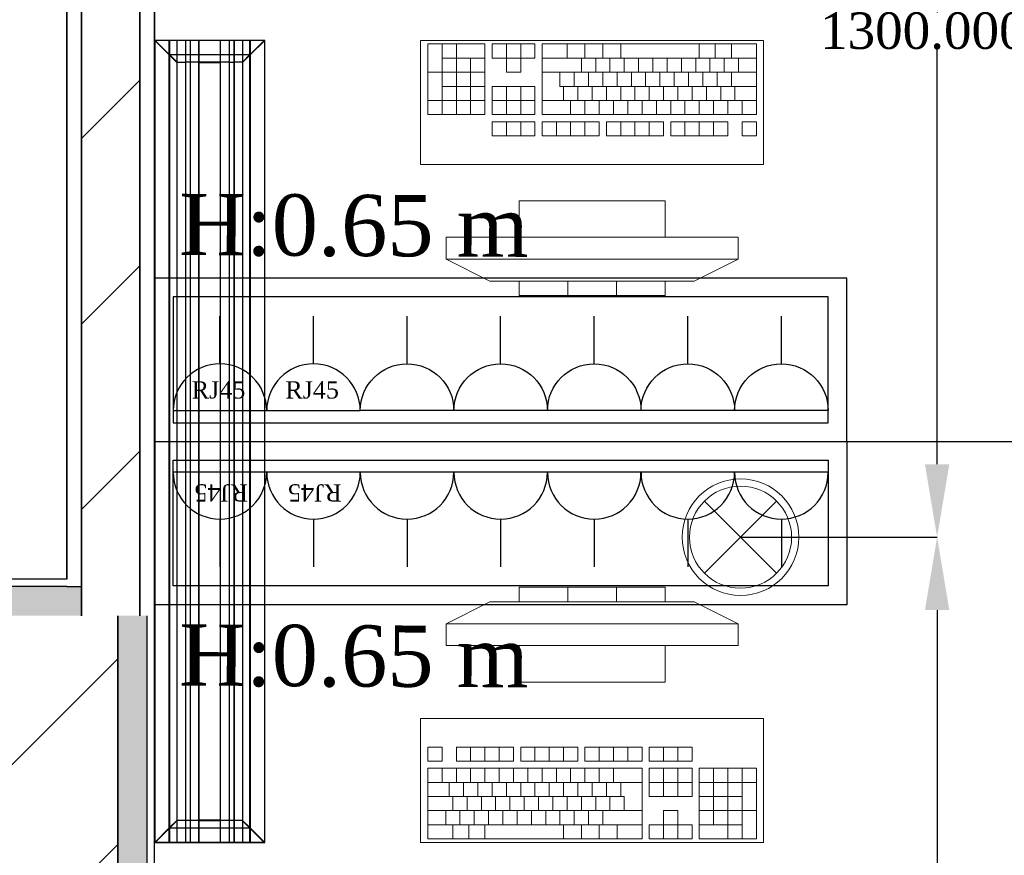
# Model space of a CAD drawing. Header units: inches. Extents: x -78787 to 29484, y -9517 to 23232.
# Tile 15 of 256: x -18879 to -17529, y 587 to 1733. Entities that reach past the tile are written whole.
import ezdxf

# ---------------------------------------------------------------- set-up
doc = ezdxf.new("R2010")
doc.units = ezdxf.units.IN
doc.header["$MEASUREMENT"] = 0
for name, color, linetype in [('- განათება', 7, 'Continuous'), ('- მექანიკური ნაწილი', 7, 'Continuous'), ('- საშტეფცელო როზეტები', 7, 'Continuous'), ('Edges', 7, 'Continuous'), ('New_Structural - Bearing', 7, 'Continuous'), ('Structural - Bearing', 7, 'Continuous')]:
    doc.layers.add(name, color=color, linetype=linetype)
for name, color, linetype, lineweight in [('New_Interior - Furniture _Pen_No__1', 7, 'Continuous', 13), ('New_Structural - Bearing_Pen_No__6', 5, 'Continuous', 35), ('Structural - Bearing_Pen_No__27', 7, 'Continuous', 35)]:
    doc.layers.add(name, color=color, linetype=linetype, lineweight=lineweight)
for name, color, linetype, lineweight, true_color in [('New_Interior - Lamp_Pen_No__77', 7, 'Continuous', 20, 0xffeb28), ('New_Structural - Bearing_Pen_No__255', 7, 'Continuous', 13, 0xe8e8e8), ('New_Structural - Bearing_Pen_No__5', 7, 'Continuous', 25, 0x40a5ff), ('New_Structural - Bearing_Pen_No__57', 7, 'Continuous', 25, 0xdcd214)]:
    doc.layers.add(name, color=color, linetype=linetype, lineweight=lineweight, true_color=true_color)
doc.styles.get("Standard").update_dxf_attribs({"font": 'arial.ttf'})
doc.dimstyles.get("Standard").update_dxf_attribs({"dimtxt": 0.18, "dimasz": 0.18, "dimexe": 0.18, "dimexo": 0.0625, "dimgap": 0.09, "dimtad": 0, "dimtih": 1, "dimtoh": 1, "dimdec": 4, "dimzin": 0, "dimdsep": 46, "dimtxsty": 'Standard', "dimcen": 0.09, "dimadec": 0, "dimazin": 0, "dimtfac": 1, "dimtdec": 4, "dimtofl": 0, "dimtmove": 0, "dimatfit": 3, "dimfxl": 1, "dimtolj": 1, "dimtzin": 0, "dimarcsym": 0})
pattern_1 = [(45, (0, 0), (-127.2792, 127.2792), [])]

# ---------------------------------------------------------------- blocks, each defined once
blk = doc.blocks.new('Wall_18', base_point=(-44284.2, 16266.1))
at = {"layer": 'Structural - Bearing', "linetype": 'Continuous', "lineweight": 0, "true_color": 0x000000}
h = blk.add_hatch(dxfattribs=at)
h.set_pattern_fill('MASONRY_BLOCK', color=18, style=0, pattern_type=2)
h.set_pattern_definition(pattern_1)
h.paths.add_polyline_path([(-44084.2, 16266.1), (-44084.2, 21935.2), (-44284.2, 21935.2), (-44284.2, 16266.1)])
at = {"layer": 'Structural - Bearing_Pen_No__27', "color": 7, "linetype": 'Continuous', "lineweight": 35, "flags": 128}
blk.add_lwpolyline([(-44084.2, 16266.1), (-44084.2, 21935.2)], dxfattribs=at)
blk = doc.blocks.new('Wall_92', base_point=(-44034.1, 21935.2))
at = {"layer": 'New_Structural - Bearing_Pen_No__57', "linetype": 'Continuous', "lineweight": 25, "true_color": 0xdcd214}
h = blk.add_hatch(dxfattribs=at)
h.set_pattern_fill('MASONRY_BLOCK', color=52, style=0, pattern_type=2)
h.set_pattern_definition(pattern_1)
h.paths.add_polyline_path([(-44134.1, 21976.9), (-44054.1, 21943.6), (-44054.1, 23994.3), (-44134.1, 23994.3)])
h = blk.add_hatch(dxfattribs=at)
h.set_pattern_fill('MASONRY_BLOCK', color=52, style=0, pattern_type=2)
h.set_pattern_definition(pattern_1)
h.paths.add_polyline_path([(-44134.1, 21975.2), (-44130.1, 21975.2), (-44134.1, 21976.9)])
h = blk.add_hatch(dxfattribs=at)
h.set_pattern_fill('MASONRY_BLOCK', color=52, style=0, pattern_type=2)
h.set_pattern_definition(pattern_1)
h.paths.add_polyline_path([(-44054.1, 21943.6), (-44130.1, 21975.2), (-44134.1, 21975.2), (-44134.1, 21935.2), (-44054.1, 21935.2)])
at = {"layer": 'New_Structural - Bearing_Pen_No__5', "color": 161, "linetype": 'Continuous', "lineweight": 25, "true_color": 0x40a5ff}
blk.add_line((-44154.1, 21975.2), (-44134.1, 21975.2), dxfattribs=at)
at = {"layer": 'New_Structural - Bearing_Pen_No__6', "color": 5, "linetype": 'Continuous', "lineweight": 35}
for p, q in [((-44134.1, 23994.3), (-44134.1, 21976.9)), ((-44054.1, 21943.6), (-44054.1, 23994.3)), ((-44134.1, 21975.2), (-44134.1, 21976.9)), ((-44134.1, 21935.2), (-44134.1, 21975.2)), ((-44054.1, 21935.2), (-44054.1, 21943.6))]:
    blk.add_line(p, q, dxfattribs=at)
at = {"layer": 'New_Structural - Bearing_Pen_No__6', "color": 5, "linetype": 'Continuous', "lineweight": 35, "flags": 128}
for points in [[(-44154.1, 24094.3), (-44154.1, 21985.2)], [(-44034.1, 21935.2), (-44034.1, 23974.3)]]:
    blk.add_lwpolyline(points, dxfattribs=at)
blk = doc.blocks.new('Wall_215', base_point=(-44084.1, 16066.1))
at = {"layer": 'New_Structural - Bearing_Pen_No__255', "linetype": 'Continuous', "lineweight": 13, "true_color": 0xe8e8e8}
blk.add_hatch(color=254, dxfattribs=at).paths.add_polyline_path([(-44044.1, 16066.1), (-44044.1, 21935.2), (-44084.1, 21935.2), (-44084.1, 16066.1)])
at = {"layer": 'New_Structural - Bearing_Pen_No__5', "color": 161, "linetype": 'Continuous', "lineweight": 25, "true_color": 0x40a5ff}
blk.add_line((-44044.1, 16066.1), (-44044.1, 21935.2), dxfattribs=at)
at = {"layer": 'New_Structural - Bearing_Pen_No__5', "color": 161, "linetype": 'Continuous', "lineweight": 25, "true_color": 0x40a5ff, "flags": 128}
for points in [[(-44084.1, 21935.2), (-44084.1, 16066.1)], [(-44034.1, 16026.1), (-44034.1, 21935.2)]]:
    blk.add_lwpolyline(points, dxfattribs=at)
blk = doc.blocks.new('Wall_227', base_point=(-44034.1, 21935.2))
at = {"layer": 'New_Structural - Bearing_Pen_No__255', "linetype": 'Continuous', "lineweight": 13, "true_color": 0xe8e8e8}
blk.add_hatch(color=254, dxfattribs=at).paths.add_polyline_path([(-44134.1, 21975.2), (-45453.8, 21975.2), (-45453.8, 21935.2), (-44134.1, 21935.2)])
at = {"layer": 'New_Structural - Bearing_Pen_No__5', "color": 161, "linetype": 'Continuous', "lineweight": 25, "true_color": 0x40a5ff}
for q in [(-45453.8, 21975.2), (-44134.1, 21975.2)]:
    blk.add_line((-44154.1, 21975.2), q, dxfattribs=at)
at = {"layer": 'New_Structural - Bearing_Pen_No__5', "color": 161, "linetype": 'Continuous', "lineweight": 25, "true_color": 0x40a5ff, "flags": 128}
for points in [[(-44154.1, 21985.2), (-45453.8, 21985.2)], [(-44084.2, 21935.2), (-44084.1, 21935.2)]]:
    blk.add_lwpolyline(points, dxfattribs=at)
at = {"layer": 'New_Structural - Bearing_Pen_No__6', "color": 5, "linetype": 'Continuous', "lineweight": 35}
blk.add_line((-44134.1, 21935.2), (-44134.1, 21975.2), dxfattribs=at)
blk = doc.blocks.new('Office Workstation Solo')
at = {"layer": 'New_Interior - Furniture _Pen_No__1', "color": 7, "linetype": 'Continuous', "lineweight": 13}
for p, q in [((-500, -200), (-700, -200)), ((-700, -200), (-700, -220)), ((-633.3, -220), (-633.3, -200)), ((-566.7, -220), (-566.7, -200)), ((-500, -220), (-500, -200)), ((-800, -250), (-740, -220)), ((-740, -220), (-460, -220)), ((-700, -220), (-500, -220)), ((-400, -250), (-460, -220)), ((-400, -250), (-800, -250)), ((-800, -250), (-800, -280)), ((-400, -280), (-400, -250)), ((-800, -280), (-400, -280)), ((-500, -280), (-700, -280)), ((-700, -280), (-700, -330)), ((-500, -330), (-500, -280)), ((-700, -330), (-500, -330)), ((-805.6, -419.1), (-825.2, -419.1)), ((-825.2, -419.1), (-825.2, -438.5)), ((-805.6, -438.5), (-805.6, -419.1)), ((-707.7, -419.1), (-786, -419.1)), ((-786, -419.1), (-786, -438.5)), ((-766.5, -438.5), (-766.5, -419.1)), ((-746.9, -438.5), (-746.9, -419.1)), ((-727.3, -438.5), (-727.3, -419.1)), ((-707.7, -438.5), (-707.7, -419.1)), ((-619.6, -419.1), (-697.9, -419.1)), ((-697.9, -419.1), (-697.9, -438.5)), ((-678.3, -438.5), (-678.3, -419.1)), ((-658.8, -438.5), (-658.8, -419.1)), ((-639.2, -438.5), (-639.2, -419.1)), ((-619.6, -438.5), (-619.6, -419.1)), ((-531.5, -419.1), (-609.8, -419.1)), ((-609.8, -419.1), (-609.8, -438.5)), ((-590.2, -438.5), (-590.2, -419.1)), ((-570.6, -438.5), (-570.6, -419.1)), ((-551, -438.5), (-551, -419.1)), ((-531.5, -438.5), (-531.5, -419.1)), ((-462.9, -419.1), (-521.7, -419.1)), ((-521.7, -419.1), (-521.7, -438.5)), ((-502.1, -438.5), (-502.1, -419.1)), ((-482.5, -438.5), (-482.5, -419.1)), ((-462.9, -438.5), (-462.9, -419.1)), ((-825.2, -438.5), (-805.6, -438.5)), ((-786, -438.5), (-707.7, -438.5)), ((-697.9, -438.5), (-619.6, -438.5)), ((-609.8, -438.5), (-531.5, -438.5)), ((-521.7, -438.5), (-462.9, -438.5)), ((-531.5, -448.2), (-825.2, -448.2)), ((-825.2, -448.2), (-825.2, -545.2)), ((-805.6, -467.6), (-805.6, -448.2)), ((-786, -467.6), (-786, -448.2)), ((-766.5, -467.6), (-766.5, -448.2)), ((-746.9, -467.6), (-746.9, -448.2)), ((-727.3, -467.6), (-727.3, -448.2)), ((-707.7, -467.6), (-707.7, -448.2)), ((-688.1, -467.6), (-688.1, -448.2)), ((-668.5, -467.6), (-668.5, -448.2)), ((-649, -467.6), (-649, -448.2)), ((-629.4, -467.6), (-629.4, -448.2)), ((-609.8, -467.6), (-609.8, -448.2)), ((-590.2, -467.6), (-590.2, -448.2)), ((-570.6, -467.6), (-570.6, -448.2)), ((-531.5, -545.2), (-531.5, -448.2)), ((-462.9, -448.2), (-521.7, -448.2)), ((-521.7, -448.2), (-521.7, -487)), ((-502.1, -487), (-502.1, -448.2)), ((-482.5, -487), (-482.5, -448.2)), ((-462.9, -487), (-462.9, -448.2)), ((-374.8, -448.2), (-453.1, -448.2)), ((-453.1, -448.2), (-453.1, -545.2)), ((-433.5, -525.8), (-433.5, -448.2)), ((-414, -545.2), (-414, -448.2)), ((-394.4, -545.2), (-394.4, -448.2)), ((-374.8, -545.2), (-374.8, -448.2)), ((-825.2, -467.6), (-531.5, -467.6)), ((-795.8, -487), (-795.8, -467.6)), ((-776.3, -487), (-776.3, -467.6)), ((-756.7, -487), (-756.7, -467.6)), ((-737.1, -487), (-737.1, -467.6)), ((-717.5, -487), (-717.5, -467.6)), ((-697.9, -487), (-697.9, -467.6)), ((-678.3, -487), (-678.3, -467.6)), ((-658.8, -487), (-658.8, -467.6)), ((-639.2, -487), (-639.2, -467.6)), ((-619.6, -487), (-619.6, -467.6)), ((-600, -487), (-600, -467.6)), ((-580.4, -487), (-580.4, -467.6)), ((-560.8, -487), (-560.8, -467.6)), ((-521.7, -467.6), (-462.9, -467.6)), ((-453.1, -467.6), (-374.8, -467.6)), ((-825.2, -487), (-555.9, -487)), ((-790.9, -506.4), (-790.9, -487)), ((-771.4, -506.4), (-771.4, -487)), ((-751.8, -506.4), (-751.8, -487)), ((-732.2, -506.4), (-732.2, -487)), ((-712.6, -506.4), (-712.6, -487)), ((-693, -506.4), (-693, -487)), ((-673.4, -506.4), (-673.4, -487)), ((-653.9, -506.4), (-653.9, -487)), ((-634.3, -506.4), (-634.3, -487)), ((-614.7, -506.4), (-614.7, -487)), ((-595.1, -506.4), (-595.1, -487)), ((-575.5, -506.4), (-575.5, -487)), ((-555.9, -506.4), (-555.9, -487)), ((-521.7, -487), (-462.9, -487)), ((-453.1, -487), (-394.4, -487)), ((-825.2, -506.4), (-531.5, -506.4)), ((-800.7, -525.8), (-800.7, -506.4)), ((-781.1, -525.8), (-781.1, -506.4)), ((-761.6, -525.8), (-761.6, -506.4)), ((-742, -525.8), (-742, -506.4)), ((-722.4, -525.8), (-722.4, -506.4)), ((-702.8, -525.8), (-702.8, -506.4)), ((-683.2, -525.8), (-683.2, -506.4)), ((-663.6, -525.8), (-663.6, -506.4)), ((-644.1, -525.8), (-644.1, -506.4)), ((-624.5, -525.8), (-624.5, -506.4)), ((-604.9, -525.8), (-604.9, -506.4)), ((-585.3, -525.8), (-585.3, -506.4)), ((-482.5, -506.4), (-502.1, -506.4)), ((-502.1, -506.4), (-502.1, -525.8)), ((-482.5, -525.8), (-482.5, -506.4)), ((-453.1, -506.4), (-374.8, -506.4)), ((-825.2, -525.8), (-531.5, -525.8)), ((-790.9, -545.2), (-790.9, -525.8)), ((-768.9, -545.2), (-768.9, -525.8)), ((-746.9, -545.2), (-746.9, -525.8)), ((-639.2, -545.2), (-639.2, -525.8)), ((-614.7, -545.2), (-614.7, -525.8)), ((-590.2, -545.2), (-590.2, -525.8)), ((-565.7, -545.2), (-565.7, -525.8)), ((-502.1, -525.8), (-521.7, -525.8)), ((-521.7, -525.8), (-521.7, -545.2)), ((-502.1, -545.2), (-502.1, -525.8)), ((-502.1, -525.8), (-482.5, -525.8)), ((-462.9, -525.8), (-482.5, -525.8)), ((-482.5, -545.2), (-482.5, -525.8)), ((-462.9, -545.2), (-462.9, -525.8)), ((-453.1, -525.8), (-394.4, -525.8)), ((-825.2, -545.2), (-531.5, -545.2)), ((-521.7, -545.2), (-462.9, -545.2)), ((-453.1, -545.2), (-374.8, -545.2))]:
    blk.add_line(p, q, dxfattribs=at)
at = {"layer": 'New_Interior - Furniture _Pen_No__1', "color": 7, "linetype": 'Continuous', "lineweight": 13, "flags": 128}
for points in [[(0, 0), (-1200, 0), (-1200, -600), (0, -600)], [(-835, -380), (-835, -550), (-365, -550), (-365, -380)]]:
    blk.add_lwpolyline(points, close=True, dxfattribs=at)
blk = doc.blocks.new('Office Workstation Solo_2')
at = {"layer": 'New_Interior - Furniture _Pen_No__1', "color": 7, "linetype": 'Continuous', "lineweight": 13}
for p, q in [((-700, -220), (-700, -200)), ((-700, -200), (-500, -200)), ((-633.3, -220), (-633.3, -200)), ((-566.7, -220), (-566.7, -200)), ((-500, -200), (-500, -220)), ((-800, -250), (-740, -220)), ((-460, -220), (-740, -220)), ((-500, -220), (-700, -220)), ((-400, -250), (-460, -220)), ((-800, -280), (-800, -250)), ((-800, -250), (-400, -250)), ((-400, -250), (-400, -280)), ((-400, -280), (-800, -280)), ((-700, -330), (-700, -280)), ((-700, -280), (-500, -280)), ((-500, -280), (-500, -330)), ((-500, -330), (-700, -330)), ((-737.1, -438.5), (-737.1, -419.1)), ((-737.1, -419.1), (-678.3, -419.1)), ((-717.5, -438.5), (-717.5, -419.1)), ((-697.9, -438.5), (-697.9, -419.1)), ((-678.3, -419.1), (-678.3, -438.5)), ((-668.5, -438.5), (-668.5, -419.1)), ((-668.5, -419.1), (-590.2, -419.1)), ((-649, -438.5), (-649, -419.1)), ((-629.4, -438.5), (-629.4, -419.1)), ((-609.8, -438.5), (-609.8, -419.1)), ((-590.2, -419.1), (-590.2, -438.5)), ((-580.4, -438.5), (-580.4, -419.1)), ((-580.4, -419.1), (-502.1, -419.1)), ((-560.8, -438.5), (-560.8, -419.1)), ((-541.2, -438.5), (-541.2, -419.1)), ((-521.7, -438.5), (-521.7, -419.1)), ((-502.1, -419.1), (-502.1, -438.5)), ((-492.3, -438.5), (-492.3, -419.1)), ((-492.3, -419.1), (-414, -419.1)), ((-472.7, -438.5), (-472.7, -419.1)), ((-453.1, -438.5), (-453.1, -419.1)), ((-433.5, -438.5), (-433.5, -419.1)), ((-414, -419.1), (-414, -438.5)), ((-394.4, -438.5), (-394.4, -419.1)), ((-394.4, -419.1), (-374.8, -419.1)), ((-374.8, -419.1), (-374.8, -438.5)), ((-678.3, -438.5), (-737.1, -438.5)), ((-590.2, -438.5), (-668.5, -438.5)), ((-502.1, -438.5), (-580.4, -438.5)), ((-414, -438.5), (-492.3, -438.5)), ((-374.8, -438.5), (-394.4, -438.5)), ((-825.2, -545.2), (-825.2, -448.2)), ((-825.2, -448.2), (-746.9, -448.2)), ((-805.6, -545.2), (-805.6, -448.2)), ((-786, -545.2), (-786, -448.2)), ((-766.5, -525.8), (-766.5, -448.2)), ((-746.9, -448.2), (-746.9, -545.2)), ((-737.1, -487), (-737.1, -448.2)), ((-737.1, -448.2), (-678.3, -448.2)), ((-717.5, -487), (-717.5, -448.2)), ((-697.9, -487), (-697.9, -448.2)), ((-678.3, -448.2), (-678.3, -487)), ((-668.5, -545.2), (-668.5, -448.2)), ((-668.5, -448.2), (-374.8, -448.2)), ((-629.4, -467.6), (-629.4, -448.2)), ((-609.8, -467.6), (-609.8, -448.2)), ((-590.2, -467.6), (-590.2, -448.2)), ((-570.6, -467.6), (-570.6, -448.2)), ((-551, -467.6), (-551, -448.2)), ((-531.5, -467.6), (-531.5, -448.2)), ((-511.9, -467.6), (-511.9, -448.2)), ((-492.3, -467.6), (-492.3, -448.2)), ((-472.7, -467.6), (-472.7, -448.2)), ((-453.1, -467.6), (-453.1, -448.2)), ((-433.5, -467.6), (-433.5, -448.2)), ((-414, -467.6), (-414, -448.2)), ((-394.4, -467.6), (-394.4, -448.2)), ((-374.8, -448.2), (-374.8, -545.2)), ((-746.9, -467.6), (-825.2, -467.6)), ((-678.3, -467.6), (-737.1, -467.6)), ((-374.8, -467.6), (-668.5, -467.6)), ((-639.2, -487), (-639.2, -467.6)), ((-619.6, -487), (-619.6, -467.6)), ((-600, -487), (-600, -467.6)), ((-580.4, -487), (-580.4, -467.6)), ((-560.8, -487), (-560.8, -467.6)), ((-541.2, -487), (-541.2, -467.6)), ((-521.7, -487), (-521.7, -467.6)), ((-502.1, -487), (-502.1, -467.6)), ((-482.5, -487), (-482.5, -467.6)), ((-462.9, -487), (-462.9, -467.6)), ((-443.3, -487), (-443.3, -467.6)), ((-423.8, -487), (-423.8, -467.6)), ((-404.2, -487), (-404.2, -467.6)), ((-746.9, -487), (-805.6, -487)), ((-678.3, -487), (-737.1, -487)), ((-374.8, -487), (-644.1, -487)), ((-644.1, -506.4), (-644.1, -487)), ((-624.5, -506.4), (-624.5, -487)), ((-604.9, -506.4), (-604.9, -487)), ((-585.3, -506.4), (-585.3, -487)), ((-565.7, -506.4), (-565.7, -487)), ((-546.1, -506.4), (-546.1, -487)), ((-526.6, -506.4), (-526.6, -487)), ((-507, -506.4), (-507, -487)), ((-487.4, -506.4), (-487.4, -487)), ((-467.8, -506.4), (-467.8, -487)), ((-448.2, -506.4), (-448.2, -487)), ((-428.6, -506.4), (-428.6, -487)), ((-409.1, -506.4), (-409.1, -487)), ((-746.9, -506.4), (-825.2, -506.4)), ((-717.5, -525.8), (-717.5, -506.4)), ((-717.5, -506.4), (-697.9, -506.4)), ((-697.9, -506.4), (-697.9, -525.8)), ((-374.8, -506.4), (-668.5, -506.4)), ((-614.7, -525.8), (-614.7, -506.4)), ((-595.1, -525.8), (-595.1, -506.4)), ((-575.5, -525.8), (-575.5, -506.4)), ((-555.9, -525.8), (-555.9, -506.4)), ((-536.4, -525.8), (-536.4, -506.4)), ((-516.8, -525.8), (-516.8, -506.4)), ((-497.2, -525.8), (-497.2, -506.4)), ((-477.6, -525.8), (-477.6, -506.4)), ((-458, -525.8), (-458, -506.4)), ((-438.4, -525.8), (-438.4, -506.4)), ((-418.9, -525.8), (-418.9, -506.4)), ((-399.3, -525.8), (-399.3, -506.4)), ((-746.9, -525.8), (-805.6, -525.8)), ((-737.1, -545.2), (-737.1, -525.8)), ((-737.1, -525.8), (-717.5, -525.8)), ((-717.5, -545.2), (-717.5, -525.8)), ((-697.9, -525.8), (-717.5, -525.8)), ((-697.9, -525.8), (-678.3, -525.8)), ((-697.9, -545.2), (-697.9, -525.8)), ((-678.3, -525.8), (-678.3, -545.2)), ((-374.8, -525.8), (-668.5, -525.8)), ((-634.3, -545.2), (-634.3, -525.8)), ((-609.8, -545.2), (-609.8, -525.8)), ((-585.3, -545.2), (-585.3, -525.8)), ((-560.8, -545.2), (-560.8, -525.8)), ((-453.1, -545.2), (-453.1, -525.8)), ((-431.1, -545.2), (-431.1, -525.8)), ((-409.1, -545.2), (-409.1, -525.8)), ((-746.9, -545.2), (-825.2, -545.2)), ((-678.3, -545.2), (-737.1, -545.2)), ((-374.8, -545.2), (-668.5, -545.2))]:
    blk.add_line(p, q, dxfattribs=at)
at = {"layer": 'New_Interior - Furniture _Pen_No__1', "color": 7, "linetype": 'Continuous', "lineweight": 13, "flags": 128}
for points in [[(0, 0), (-1200, 0), (-1200, -600), (0, -600)], [(-365, -380), (-365, -550), (-835, -550), (-835, -380)]]:
    blk.add_lwpolyline(points, close=True, dxfattribs=at)
blk = doc.blocks.new('- საშტეფცელო როზეტი IP22')
at = {"layer": '- საშტეფცელო როზეტები', "color": 5}
for p, q in [((8536.7, 3822.7), (8536.7, 3888.1)), ((8472.6, 3758.6), (8600.9, 3758.6))]:
    blk.add_line(p, q, dxfattribs=at)
blk.add_arc((8536.7, 3758.6), 64.1, 0, 180, dxfattribs=at)
blk = doc.blocks.new('socket')
at = {"layer": '- საშტეფცელო როზეტები', "color": 5}
for p, q in [((0, 64.1), (0, 129.5)), ((-64.1, 0), (64.1, 0))]:
    blk.add_line(p, q, dxfattribs=at)
blk.add_arc((0, 0), 64.1, 0, 180, dxfattribs=at)
at = {"layer": '- საშტეფცელო როზეტები', "color": 1, "insert": (-38.6, 40.2), "char_height": 23.657, "attachment_point": 1}
blk.add_mtext_dynamic_manual_height_columns('{\\fSylfaen|b0|i0|c0|p18;RJ45}', width=4.298, gutter_width=0.0538, heights=[0], dxfattribs=at)
blk = doc.blocks.new('lineardiffplan')
blk.add_lwpolyline([(393.1, 274.9), (1492.8, 274.9), (1492.8, 124.4), (393.1, 124.4)], close=True)
at = {"layer": 'Edges'}
for p, q in [((392.8, 274.9), (392.8, 274.6)), ((393.1, 274.9), (392.8, 274.9)), ((422.8, 244.9), (392.8, 274.9)), ((392.8, 274.6), (392.9, 274.5)), ((392.9, 125.2), (392.9, 274.5)), ((412.4, 255), (392.9, 274.5)), ((393.1, 274.9), (393.2, 274.8)), ((393.2, 274.8), (412.7, 255.3)), ((1462.8, 244.9), (1492.8, 274.9)), ((1472.9, 255.3), (1492.4, 274.8)), ((1473.2, 254.9), (1492.8, 274.5)), ((1492.4, 274.8), (1492.5, 274.9)), ((1492.8, 274.9), (1492.5, 274.9)), ((1492.8, 274.5), (1492.8, 274.9)), ((1492.8, 274.5), (1492.8, 274.5)), ((1492.8, 125.4), (1492.8, 274.5)), ((1492.8, 255.3), (392.9, 255.3)), ((392.9, 254.9), (1492.8, 254.9)), ((392.9, 244.9), (1492.8, 244.9)), ((412.4, 144.7), (412.4, 255)), ((412.8, 254.6), (412.4, 255)), ((412.7, 255.3), (413.1, 254.9)), ((412.8, 145.1), (412.8, 254.6)), ((412.8, 254.6), (422.8, 244.6)), ((413.1, 254.9), (423.1, 244.9)), ((422.8, 244.6), (422.8, 244.9)), ((422.8, 244.9), (423.1, 244.9)), ((422.8, 244.6), (422.8, 244.6)), ((422.8, 244.6), (422.8, 233.2)), ((423.1, 244.9), (423.1, 244.9)), ((1472.5, 254.9), (1462.5, 244.9)), ((1462.5, 244.9), (1462.5, 244.9)), ((1462.5, 244.9), (1462.8, 244.9)), ((1462.8, 244.9), (1462.9, 244.6)), ((1462.8, 244.5), (1462.9, 244.6)), ((1462.8, 233.2), (1462.8, 244.5)), ((1462.9, 244.6), (1472.8, 254.5)), ((1472.9, 255.3), (1472.5, 254.9)), ((1472.8, 254.5), (1473.2, 254.9)), ((1472.8, 254.5), (1472.8, 145.3)), ((1473.2, 144.9), (1473.2, 254.9)), ((392.9, 233.2), (1492.8, 233.2)), ((392.9, 233), (1492.8, 233)), ((422.8, 233), (422.8, 233.2)), ((422.8, 226.8), (422.8, 233)), ((1462.8, 233), (1462.8, 233.2)), ((1462.8, 226.8), (1462.8, 233)), ((392.9, 226.8), (1492.8, 226.8)), ((392.9, 226.5), (1492.8, 226.5)), ((422.8, 226.5), (422.8, 226.8)), ((422.8, 214.9), (422.8, 226.5)), ((1462.8, 226.5), (1462.8, 226.8)), ((1462.8, 214.9), (1462.8, 226.5)), ((392.9, 214.9), (1492.8, 214.9)), ((1492.8, 214.8), (392.9, 214.8)), ((422.4, 214.9), (422.3, 214.9)), ((422.8, 214.9), (422.4, 214.9)), ((422.8, 184.9), (422.8, 214.9)), ((423.2, 214.9), (422.8, 214.9)), ((423.2, 214.8), (422.8, 214.9)), ((423.2, 214.8), (423.2, 214.9)), ((423.2, 214.8), (423.2, 184.9)), ((1462.8, 214.9), (1462.4, 214.9)), ((1462.4, 214.9), (1462.4, 214.8)), ((1462.8, 214.9), (1462.4, 214.8)), ((1462.4, 184.9), (1462.4, 214.8)), ((1462.8, 214.9), (1462.8, 184.9)), ((1462.8, 214.9), (1463.2, 214.9)), ((1463.2, 214.9), (1463.3, 214.9)), ((1492.8, 184.9), (392.9, 184.9)), ((422.4, 184.9), (422.3, 184.9)), ((422.8, 184.9), (422.4, 184.9)), ((422.8, 184.9), (423.2, 184.9)), ((422.8, 173.2), (422.8, 184.9)), ((1462.4, 184.9), (1462.8, 184.9)), ((1462.8, 173.2), (1462.8, 184.9)), ((1463.2, 184.9), (1462.8, 184.9)), ((1463.2, 184.9), (1463.3, 184.9)), ((392.9, 173.2), (1492.8, 173.2)), ((392.9, 173), (1492.8, 173)), ((392.9, 166.8), (1492.8, 166.8)), ((392.9, 166.5), (1492.8, 166.5)), ((422.8, 173), (422.8, 173.2)), ((422.8, 173), (422.8, 166.8)), ((422.8, 166.5), (422.8, 166.8)), ((422.8, 155.1), (422.8, 166.5)), ((1462.8, 173), (1462.8, 173.2)), ((1462.8, 166.8), (1462.8, 173)), ((1462.8, 166.5), (1462.8, 166.8)), ((1462.8, 155.3), (1462.8, 166.5)), ((392.8, 124.9), (422.8, 154.9)), ((392.9, 154.9), (1492.8, 154.9)), ((412.8, 145.1), (422.8, 155.1)), ((423.1, 154.8), (413.1, 144.9)), ((422.8, 154.9), (422.8, 155.1)), ((422.8, 155.1), (422.8, 155.1)), ((423.1, 154.8), (422.8, 154.9)), ((423.1, 154.8), (423.1, 154.9)), ((1462.5, 154.8), (1462.4, 154.9)), ((1462.8, 154.9), (1462.5, 154.8)), ((1462.5, 154.8), (1472.4, 144.9)), ((1462.9, 155.2), (1462.8, 155.3)), ((1462.9, 155.2), (1462.8, 154.9)), ((1462.8, 154.9), (1492.8, 124.9)), ((1472.8, 145.3), (1462.9, 155.2)), ((1492.8, 144.9), (392.9, 144.9)), ((392.9, 125.2), (412.4, 144.7)), ((392.9, 144.5), (1492.8, 144.5)), ((412.7, 144.5), (393.2, 124.9)), ((412.8, 145.1), (412.4, 144.7)), ((412.7, 144.5), (413.1, 144.9)), ((1472.4, 144.9), (1472.8, 144.5)), ((1473.2, 144.9), (1472.8, 145.3)), ((1472.8, 144.5), (1492.4, 124.9)), ((1473.2, 144.9), (1492.8, 125.4)), ((392.9, 125.2), (392.8, 125.1)), ((392.8, 125.1), (392.8, 124.9)), ((392.8, 124.9), (393.1, 124.9)), ((393.2, 124.9), (393.1, 124.9)), ((1492.4, 124.9), (1492.8, 124.9)), ((1492.4, 124.9), (1492.4, 124.9)), ((1492.8, 125.3), (1492.8, 125.4)), ((1492.8, 124.9), (1492.8, 125.3))]:
    blk.add_line(p, q, dxfattribs=at)
blk = doc.blocks.new('Recessed Spot')
at = {"layer": 'New_Interior - Lamp_Pen_No__77', "color": 2, "linetype": 'Continuous', "lineweight": 20, "true_color": 0xffeb28}
for q in [(-49.5, 49.5), (49.5, 49.5), (-49.5, -49.5), (49.5, -49.5)]:
    blk.add_line((0, 0), q, dxfattribs=at)
at = {"layer": 'New_Interior - Lamp_Pen_No__77', "color": 2, "linetype": 'Continuous', "lineweight": 20, "true_color": 0xffeb28, "flags": 128}
blk.add_lwpolyline([(80, 0, 1), (-80, 0, 1)], format="xyb", close=True, dxfattribs=at)
at = {"layer": 'New_Interior - Lamp_Pen_No__77', "color": 2, "linetype": 'Continuous', "lineweight": 20, "true_color": 0xffeb28}
blk.add_circle((0, 0), 70, dxfattribs=at)
blk = doc.blocks.new('*D649')
at = {"layer": '- განათება', "color": 0, "lineweight": -2, "transparency": 16777216}
for p, q in [((-17890.9, 2323.4), (-17621.3, 2323.4)), ((-17621.5, 2223.4), (-17621.5, 1743.1)), ((-17621.5, 1123.4), (-17621.5, 1691.9)), ((-17890.9, 1023.4), (-17621.3, 1023.4))]:
    blk.add_line(p, q, dxfattribs=at)
at = {"layer": '- განათება', "color": 0, "transparency": 16777216}
for points in [[(-17638.2, 2223.4), (-17604.8, 2223.4), (-17621.5, 2323.4)], [(-17638.2, 1123.4), (-17604.8, 1123.4), (-17621.5, 1023.4)]]:
    blk.add_solid(points, dxfattribs=at)
at = {"layer": 'Defpoints', "color": 0, "transparency": 16777216}
for p in [(-17891, 2323.4), (-17891, 1023.4), (-17621.5, 1023.4)]:
    blk.add_point(p, dxfattribs=at)
at = {"layer": '- განათება', "color": 0, "transparency": 16777216, "insert": (-17621.5, 1717.5), "char_height": 50, "attachment_point": 5}
blk.add_mtext('\\A1;{\\fSylfaen|b0|i0|c0|p18;1300.0000}', dxfattribs=at)
blk = doc.blocks.new('*D650')
at = {"layer": '- განათება', "color": 0, "lineweight": -2, "transparency": 16777216}
for p, q in [((-17890.9, 1023.4), (-17621.3, 1023.4)), ((-17621.5, 923.4), (-17621.5, 443.1)), ((-17621.5, -176.6), (-17621.5, 391.9)), ((-17890.9, -276.6), (-17621.3, -276.6))]:
    blk.add_line(p, q, dxfattribs=at)
at = {"layer": '- განათება', "color": 0, "transparency": 16777216}
for points in [[(-17638.2, 923.4), (-17604.8, 923.4), (-17621.5, 1023.4)], [(-17638.2, -176.6), (-17604.8, -176.6), (-17621.5, -276.6)]]:
    blk.add_solid(points, dxfattribs=at)
at = {"layer": 'Defpoints', "color": 0, "transparency": 16777216}
for p in [(-17891, 1023.4), (-17891, -276.6), (-17621.5, -276.6)]:
    blk.add_point(p, dxfattribs=at)
at = {"layer": '- განათება', "color": 0, "transparency": 16777216, "insert": (-17621.5, 417.5), "char_height": 50, "attachment_point": 5}
blk.add_mtext('\\A1;{\\fSylfaen|b0|i0|c0|p18;1300.0000}', dxfattribs=at)
blk = doc.blocks.new('*D1331')
at = {"layer": '- საშტეფცელო როზეტები', "color": 0, "lineweight": -2, "transparency": 16777216}
for p, q in [((-18694.4, 2954.7), (-16178.3, 2954.7)), ((-16178.5, 2854.7), (-16178.5, 2057.5)), ((-16178.5, 1254.7), (-16178.5, 1955.2)), ((-16545.1, 1154.7), (-16178.3, 1154.7))]:
    blk.add_line(p, q, dxfattribs=at)
at = {"layer": '- საშტეფცელო როზეტები', "color": 0, "transparency": 16777216}
for points in [[(-16195.1, 2854.7), (-16161.8, 2854.7), (-16178.5, 2954.7)], [(-16195.1, 1254.7), (-16161.8, 1254.7), (-16178.5, 1154.7)]]:
    blk.add_solid(points, dxfattribs=at)
at = {"layer": 'Defpoints', "color": 0, "transparency": 16777216}
for p in [(-18694.4, 2954.7), (-16545.2, 1154.7), (-16178.5, 1154.7)]:
    blk.add_point(p, dxfattribs=at)
at = {"layer": '- საშტეფცელო როზეტები', "color": 0, "transparency": 16777216, "insert": (-16178.5, 2006.4), "char_height": 100, "attachment_point": 5}
blk.add_mtext('\\A1;{\\fSylfaen|b0|i0|c0|p18;1800.0000}', dxfattribs=at)
blk = doc.blocks.new('*D1333')
at = {"layer": '- საშტეფცელო როზეტები', "color": 0, "lineweight": -2, "transparency": 16777216}
for p, q in [((-18694.5, 1154.7), (-16178.5, 1154.7)), ((-16178.6, 1054.7), (-16178.6, 257.5)), ((-16178.6, -1945.3), (-16178.6, 155.2)), ((-16545.1, -2045.3), (-16178.5, -2045.3))]:
    blk.add_line(p, q, dxfattribs=at)
at = {"layer": '- საშტეფცელო როზეტები', "color": 0, "transparency": 16777216}
for points in [[(-16195.3, 1054.7), (-16162, 1054.7), (-16178.6, 1154.7)], [(-16195.3, -1945.3), (-16162, -1945.3), (-16178.6, -2045.3)]]:
    blk.add_solid(points, dxfattribs=at)
at = {"layer": 'Defpoints', "color": 0, "transparency": 16777216}
for p in [(-18694.6, 1154.7), (-16545.2, -2045.3), (-16178.6, -2045.3)]:
    blk.add_point(p, dxfattribs=at)
at = {"layer": '- საშტეფცელო როზეტები', "color": 0, "transparency": 16777216, "insert": (-16178.6, 206.4), "char_height": 100, "attachment_point": 5}
blk.add_mtext('\\A1;{\\fSylfaen|b0|i0|c0|p18;3200.0000}', dxfattribs=at)

msp = doc.modelspace()

# ---------------------------------------------------------------- linework, layer by layer
at = {"layer": '- საშტეფცელო როზეტები', "color": 5}
for points in [[(-17745.17619, 1378.60702), (-18694.42601, 1378.60702), (-18694.42601, 1154.66871), (-17745.17619, 1154.66871)], [(-17770.86677, 1352.91644), (-18668.73543, 1352.91644), (-18668.73543, 1180.35928), (-17770.86677, 1180.35928)], [(-17745.17619, 930.7304), (-18694.42601, 930.7304), (-18694.42601, 1154.66871), (-17745.17619, 1154.66871)], [(-17770.86677, 956.42098), (-18668.73543, 956.42098), (-18668.73543, 1128.97813), (-17770.86677, 1128.97813)]]:
    msp.add_lwpolyline(points, close=True, dxfattribs=at)

# ---------------------------------------------------------------- block references
at = {"layer": '- განათება', "color": 2, "linetype": 'Continuous', "lineweight": 20, "true_color": 0xffeb28, "zscale": 1000}
msp.add_blockref('Recessed Spot', (-17890.95634, 1023.35514), dxfattribs=at)
at = {"layer": '- მექანიკური ნაწილი', "xscale": -1, "rotation": 90}
msp.add_blockref('lineardiffplan', (-18418.74316, 2097.48118), dxfattribs=at)
at = {"layer": '- საშტეფცელო როზეტები'}
for p in [(-18604.60195, 1197.00355), (-18476.335, 1197.00355)]:
    msp.add_blockref('socket', p, dxfattribs=at)
at = {"layer": '- საშტეფცელო როზეტები', "xscale": -1}
for p in [(-9811.32645, -2561.55343), (-9683.0595, -2561.55343), (-9554.79255, -2561.55343), (-9426.5256, -2561.55343), (-9298.25864, -2561.55343)]:
    msp.add_blockref('- საშტეფცელო როზეტი IP22', p, dxfattribs=at)
at = {"layer": '- საშტეფცელო როზეტები', "rotation": 180}
for name, p in [('socket', (-18604.60195, 1112.33386)), ('socket', (-18476.335, 1112.33386)), ('- საშტეფცელო როზეტი IP22', (-9811.32645, 4870.89085)), ('- საშტეფცელო როზეტი IP22', (-9683.0595, 4870.89085)), ('- საშტეფცელო როზეტი IP22', (-9554.79255, 4870.89085)), ('- საშტეფცელო როზეტი IP22', (-9426.5256, 4870.89085)), ('- საშტეფცელო როზეტი IP22', (-9298.25864, 4870.89085))]:
    msp.add_blockref(name, p, dxfattribs=at)
at = {"layer": 'New_Interior - Furniture _Pen_No__1', "color": 7, "linetype": 'Continuous', "lineweight": 13, "zscale": 1000, "rotation": 180}
msp.add_blockref('Office Workstation Solo', (-18694.42601, 1154.66871), dxfattribs=at)
at = {"layer": 'New_Interior - Furniture _Pen_No__1', "color": 7, "linetype": 'Continuous', "lineweight": 13, "xscale": -1, "zscale": 1000}
msp.add_blockref('Office Workstation Solo_2', (-18694.42601, 1154.66871), dxfattribs=at)
at = {"layer": 'New_Structural - Bearing', "color": 7, "lineweight": 35}
for name, p in [('Wall_92', (-18694.42601, 915.6078)), ('Wall_227', (-18694.42601, 915.6078)), ('Wall_215', (-18744.42601, -4953.55757))]:
    msp.add_blockref(name, p, dxfattribs=at)
at = {"layer": 'Structural - Bearing', "color": 7, "lineweight": 35}
msp.add_blockref('Wall_18', (-18944.52517, -4753.55757), dxfattribs=at)

# ---------------------------------------------------------------- texts
at = {"layer": '- საშტეფცელო როზეტები', "color": 5, "char_height": 83.9644685, "attachment_point": 3, "rotation": 359.68932566}
for insert in [(-18181.02624, 1491.71711), (-18181.02624, 901.27997)]:
    msp.add_mtext_dynamic_manual_height_columns('{\\fSylfaen|b0|i0|c0|p18;H:0.65 m}', width=710.9466492, gutter_width=1.70068, heights=[0], dxfattribs=dict(at, insert=insert))

# ---------------------------------------------------------------- dimensions: what is measured, and where the dimension line sits
at = {"layer": '- განათება', "color": 1}
for base, p1, p2, picture, middle in [((-17621.5, 1023.35514), (-17890.95634, 2323.35514), (-17890.95634, 1023.35514), '*D649', (-17621.5, 1717.5)), ((-17621.5, -276.64486), (-17890.95634, 1023.35514), (-17890.95634, -276.64486), '*D650', (-17621.5, 417.5))]:
    dim = msp.add_linear_dim(base=base, p1=p1, p2=p2, angle=270, text='{\\fSylfaen|b0|i0|c0|p18;<>}', dimstyle='Standard', override={"dimtxt": 50, "dimasz": 100}, dxfattribs=at)
    dim.commit()
    dim.dimension.update_dxf_attribs({"geometry": picture, "text_midpoint": middle, "dimtype": 160})
at = {"layer": '- საშტეფცელო როზეტები', "color": 1}
for base, p1, p2, picture, middle in [((-16178.46284, 1154.66871), (-18694.42601, 2954.66871), (-16545.17619, 1154.66871), '*D1331', (-16178.46284, 2006.35701)), ((-16178.64284, -2045.33129), (-18694.60601, 1154.66871), (-16545.17619, -2045.33129), '*D1333', (-16178.64284, 206.35701))]:
    dim = msp.add_linear_dim(base=base, p1=p1, p2=p2, angle=90, text='{\\fSylfaen|b0|i0|c0|p18;<>}', dimstyle='Standard', override={"dimtxt": 100, "dimasz": 100}, dxfattribs=at)
    dim.commit()
    dim.dimension.update_dxf_attribs({"geometry": picture, "text_midpoint": middle, "dimtype": 160})

doc.saveas('drawing.dxf')
